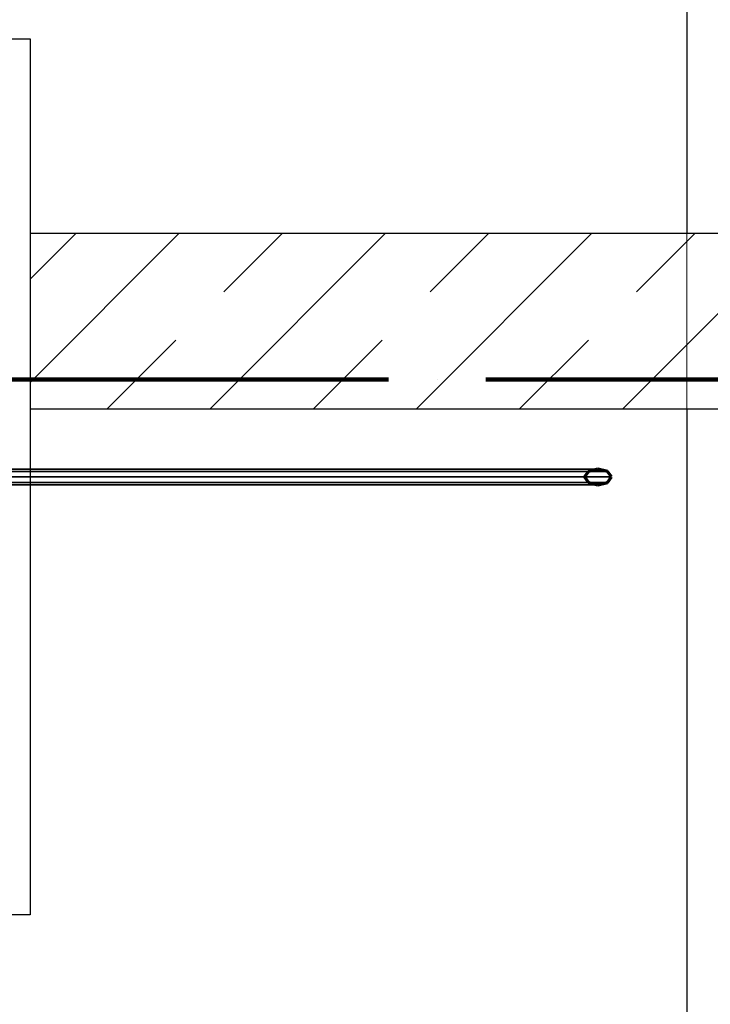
# Model space of a CAD drawing. Header units: millimetres. Extents: x 0 to 60000, y 0 to 29700.
# Tile 69 of 86: x 30382 to 31092, y 21133 to 22145. Entities that reach past the tile are written whole.
import ezdxf

# ---------------------------------------------------------------- set-up
doc = ezdxf.new("R2010")
doc.units = ezdxf.units.MM
for name, pattern in [('ALL_S16', [170, 100, -70]), ('STRICHPUNKT2_S11', [500, 400, -50, 0, -50]), ('STRICHPUNKT2_S5', [1100, 800, -100, 100, -100]), ('VERDECKT2_S2', [270, 200, -70])]:
    doc.linetypes.add(name, pattern=pattern)
for name, color, linetype, lineweight in [('AS_Belki', 7, 'Continuous', 25), ('Osie', 30, 'STRICHPUNKT2_S5', 18), ('Standard', 7, 'Continuous', 25), ('Ściana nośna', 7, 'Continuous', 70)]:
    doc.layers.add(name, color=color, linetype=linetype, lineweight=lineweight)

msp = doc.modelspace()

# ---------------------------------------------------------------- linework, layer by layer
at = {"layer": 'AS_Belki', "color": 30, "linetype": 'Continuous', "lineweight": 70, "transparency": 33554687}
for p, q in [((30966.9, 21680.4), (30962.8, 21674.8)), ((30976.7, 21682.8), (30966.9, 21680.4)), ((30986.5, 21680.4), (30976.7, 21682.8)), ((30990.6, 21674.8), (30986.5, 21680.4)), ((30962.8, 21674.8), (30966.9, 21669.1)), ((30966.9, 21669.1), (30976.7, 21666.8)), ((30976.7, 21666.8), (30986.5, 21669.1)), ((30986.5, 21669.1), (30990.6, 21674.8))]:
    msp.add_line(p, q, dxfattribs=at)
at = {"layer": 'Osie', "color": 1, "linetype": 'STRICHPUNKT2_S11', "lineweight": 140, "transparency": 33554687}
msp.add_line((3356, 21774.8), (44814, 21774.8), dxfattribs=at)
at = {"layer": 'Standard', "color": 3, "linetype": 'Continuous', "lineweight": 25, "transparency": 33554687}
for p, q in [((31068, 23024.8), (31068, 21924.8)), ((29943, 22124.8), (30393, 22124.8)), ((30393, 22124.8), (30393, 21924.8)), ((30393, 21744.8), (30393, 21224.8)), ((31068, 21744.8), (31068, 20324.8)), ((30393, 21224.8), (29943, 21224.8))]:
    msp.add_line(p, q, dxfattribs=at)
at = {"layer": 'Standard', "color": 3, "linetype": 'VERDECKT2_S2', "lineweight": 18, "transparency": 33554687}
msp.add_line((31068, 21924.8), (31068, 21744.8), dxfattribs=at)
at = {"layer": 'Standard', "color": 8, "linetype": 'Continuous', "lineweight": 35, "transparency": 33554687}
for p, q in [((30966.9, 21680.4), (30186.5, 21680.4)), ((30976.7, 21682.8), (30196.3, 21682.8)), ((30962.8, 21674.8), (30182.4, 21674.8)), ((30966.9, 21669.1), (30186.5, 21669.1)), ((30196.3, 21666.8), (30976.7, 21666.8))]:
    msp.add_line(p, q, dxfattribs=at)
at = {"layer": 'Standard', "color": 8, "linetype": 'VERDECKT2_S2', "lineweight": 35, "transparency": 33554687}
for p, q in [((30986.5, 21680.4), (30966.9, 21680.4)), ((30990.6, 21674.8), (30962.8, 21674.8)), ((30986.5, 21669.1), (30966.9, 21669.1))]:
    msp.add_line(p, q, dxfattribs=at)
at = {"layer": 'Ściana nośna', "color": 8, "linetype": 'Continuous', "lineweight": 35, "transparency": 33554687}
for p, q in [((30393, 21771.9), (30545.9, 21924.8)), ((30578, 21744.8), (30758, 21924.8)), ((30790.2, 21744.8), (30970.2, 21924.8)), ((31002.3, 21744.8), (31182.3, 21924.8))]:
    msp.add_line(p, q, dxfattribs=at)
at = {"layer": 'Ściana nośna', "color": 8, "linetype": 'ALL_S16', "lineweight": 35, "transparency": 33554687}
for p, q in [((30393, 21877.9), (30439.8, 21924.8)), ((30472, 21744.8), (30652, 21924.8)), ((30684.1, 21744.8), (30864.1, 21924.8)), ((30896.2, 21744.8), (31076.2, 21924.8))]:
    msp.add_line(p, q, dxfattribs=at)
at = {"layer": 'Ściana nośna', "color": 3, "linetype": 'Continuous', "lineweight": 25, "transparency": 33554687}
for p, q in [((30393, 21924.8), (30393, 21744.8)), ((36026, 21924.8), (30393, 21924.8)), ((30393, 21744.8), (36026, 21744.8))]:
    msp.add_line(p, q, dxfattribs=at)

doc.saveas('drawing.dxf')
